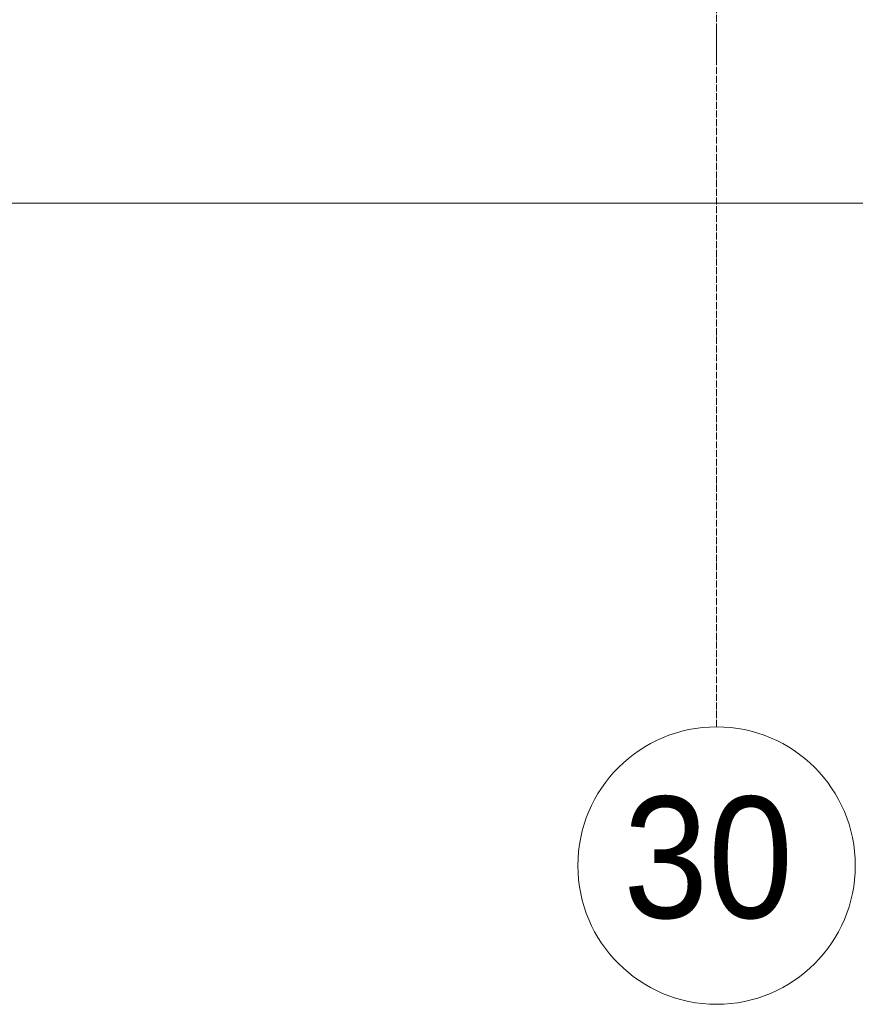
# Model space of a CAD drawing. Header units: millimetres. Extents: x -816133 to 919604, y 87941 to 147341.
# Tile 105 of 256: x -22062 to -19652, y 116400 to 119239. Entities that reach past the tile are written whole.
import ezdxf

# ---------------------------------------------------------------- set-up
doc = ezdxf.new("R2010")
doc.units = ezdxf.units.MM
doc.linetypes.add('Линия сетки', pattern=[25, 20, -2.5, 0, -2.5])
for name, color, linetype, lineweight in [('A-010-D_DIM', 7, 'Continuous', 9), ('Z-030-M_GRID', 7, 'Continuous', 9), ('Z-033_T_GRIDREF', 7, 'Continuous', 20), ('СС-011-ПОЖ-СИГНАЛИЗАЦИЯ', 1, 'Continuous', 30)]:
    doc.layers.add(name, color=color, linetype=linetype, lineweight=lineweight)
doc.styles.add('Arial', font='arial.ttf', dxfattribs={"width": 0.9, "height": 700})

# ---------------------------------------------------------------- blocks, each defined once
blk = doc.blocks.new('10эт')
at = {"layer": 'A-010-D_DIM', "color": 9, "lineweight": 20}
for p, q in [((340251.7, 118086.6), (340251.7, 117986.6)), ((340251.7, 118086.6), (340251.7, 117986.6)), ((311151.7, 117586.6), (358551.7, 117586.6))]:
    blk.add_line(p, q, dxfattribs=at)
at = {"layer": 'Z-030-M_GRID', "color": 9, "linetype": 'Линия сетки'}
blk.add_line((340251.7, 116076.8), (340251.7, 137026.1), dxfattribs=at)
at = {"layer": 'Z-033_T_GRIDREF', "color": 9}
for start, end in [(0, 180), (180, 0)]:
    blk.add_arc((340251.7, 115676.8), 400, start, end, dxfattribs=at)
at = {"layer": 'Z-033_T_GRIDREF', "color": 9, "lineweight": 30, "style": 'Arial', "width": 0.9}
blk.add_text('30', height=350, dxfattribs=at).set_placement((339982.7, 115525.7))

msp = doc.modelspace()

# ---------------------------------------------------------------- block references
at = {"layer": 'СС-011-ПОЖ-СИГНАЛИЗАЦИЯ', "color": 9, "lineweight": 30}
msp.add_blockref('10эт', (-360303.7, 1122.9), dxfattribs=at)

doc.saveas('drawing.dxf')
